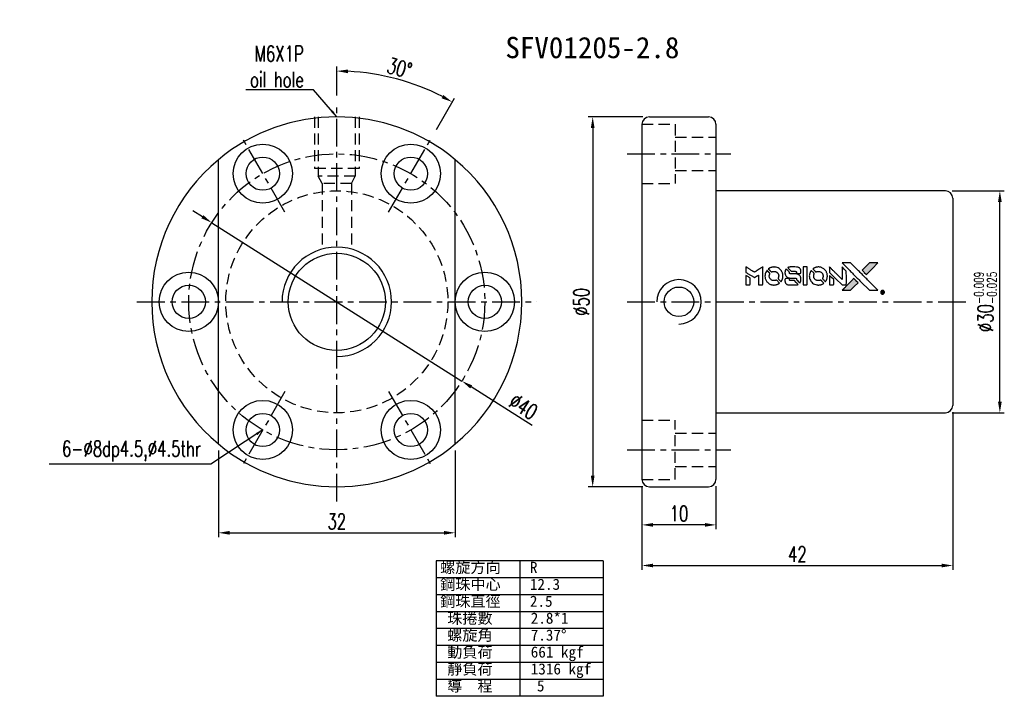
# Model space of a CAD drawing. Extents: x 21 to 312, y -170 to 105.
import ezdxf
from ezdxf.enums import TextEntityAlignment as Align

# ---------------------------------------------------------------- set-up
doc = ezdxf.new("R2010")
doc.units = 0
doc.header["$LTSCALE"] = 3
doc.header["$MEASUREMENT"] = 0
doc.header["$PDMODE"] = 1
doc.linetypes.add('CENTER', pattern=[2, 1.25, -0.25, 0.25, -0.25])
doc.linetypes.add('DASHED', pattern=[0.75, 0.5, -0.25])
doc.layers.get('0').update_dxf_attribs({"linetype": 'CONTINUOUS'})
doc.layers.get('DEFPOINTS').update_dxf_attribs({"linetype": 'CONTINUOUS'})
for name, color, linetype in [('CHA', 2, 'CONTINUOUS'), ('CL', 1, 'CENTER'), ('DIM', 4, 'CONTINUOUS'), ('HID', 2, 'DASHED'), ('OUT', 3, 'CONTINUOUS')]:
    doc.layers.add(name, color=color, linetype=linetype)
doc.styles.add('DIM-7', font='SIMPLEX.shx', dxfattribs={"width": 0.7, "bigfont": 'chineset.shx'})
doc.styles.add('T', font='kaiu.ttf')
doc.dimstyles.new('CNS', dxfattribs={"dimtxt": 3.5, "dimasz": 2.5, "dimexe": 1, "dimexo": 1.5, "dimgap": 0.09, "dimtad": 0, "dimdsep": 46, "dimtxsty": 'DIM-7', "dimcen": 0.09, "dimclrd": 1, "dimclre": 1, "dimclrt": 4, "dimadec": 0, "dimazin": 0, "dimtfac": 1, "dimtix": 1, "dimtmove": 2, "dimatfit": 3, "dimfxl": 1, "dimtvp": 0.971429, "dimtolj": 1, "dimarcsym": 0})

# ---------------------------------------------------------------- blocks, each defined once
blk = doc.blocks.new('*D5')
at = {"layer": 'DEFPOINTS', "color": 0, "transparency": 16777216}
for p in [(146.6, 53.23), (104.6, 43.23), (146.6, 31.6)]:
    blk.add_point(p, dxfattribs=at)
at = {"layer": 'DIM', "color": 0, "lineweight": -2, "transparency": 16777216}
for p, q in [((146.6, 52.33), (146.6, 31)), ((104.6, 42.33), (104.6, 31)), ((106.1, 31.6), (145.1, 31.6))]:
    blk.add_line(p, q, dxfattribs=at)
at = {"layer": 'DIM', "color": 0, "transparency": 16777216}
for points in [[(106.1, 31.85), (106.1, 31.35), (104.6, 31.6)], [(145.1, 31.85), (145.1, 31.35), (146.6, 31.6)]]:
    blk.add_solid(points, dxfattribs=at)
at = {"layer": 'DIM', "color": 0, "transparency": 16777216, "insert": (125.6, 33.13), "char_height": 2.1, "attachment_point": 5, "style": 'DIM-7'}
blk.add_mtext('\\A1;42', dxfattribs=at)
blk = doc.blocks.new('*D4')
at = {"layer": 'DEFPOINTS', "color": 0, "transparency": 16777216}
for p in [(104.6, 43.23), (114.6, 43.23), (104.6, 37.09)]:
    blk.add_point(p, dxfattribs=at)
at = {"layer": 'DIM', "color": 0, "lineweight": -2, "transparency": 16777216}
for p, q in [((104.6, 42.33), (104.6, 36.49)), ((114.6, 42.33), (114.6, 36.49)), ((113.1, 37.09), (106.1, 37.09))]:
    blk.add_line(p, q, dxfattribs=at)
at = {"layer": 'DIM', "color": 0, "transparency": 16777216}
for points in [[(106.1, 37.34), (106.1, 36.84), (104.6, 37.09)], [(113.1, 37.34), (113.1, 36.84), (114.6, 37.09)]]:
    blk.add_solid(points, dxfattribs=at)
at = {"layer": 'DIM', "color": 0, "transparency": 16777216, "insert": (109.6, 38.62), "char_height": 2.1, "attachment_point": 5, "style": 'DIM-7'}
blk.add_mtext('\\A1;10', dxfattribs=at)
blk = doc.blocks.new('*D3')
at = {"layer": 'DEFPOINTS', "color": 0, "transparency": 16777216}
for p in [(105.6, 92.23), (97.95, 42.23), (105.6, 42.23)]:
    blk.add_point(p, dxfattribs=at)
at = {"layer": 'DIM', "color": 0, "lineweight": -2, "transparency": 16777216}
for p, q in [((104.7, 92.23), (97.35, 92.23)), ((97.95, 90.73), (97.95, 43.73)), ((104.7, 42.23), (97.35, 42.23))]:
    blk.add_line(p, q, dxfattribs=at)
at = {"layer": 'DIM', "color": 0, "transparency": 16777216}
for points in [[(97.7, 90.73), (98.2, 90.73), (97.95, 92.23)], [(97.7, 43.73), (98.2, 43.73), (97.95, 42.23)]]:
    blk.add_solid(points, dxfattribs=at)
at = {"layer": 'DIM', "color": 0, "transparency": 16777216, "insert": (96.42, 67.23), "char_height": 2.1, "attachment_point": 5, "rotation": 90, "style": 'DIM-7'}
blk.add_mtext('\\A1;%%C50', dxfattribs=at)
blk = doc.blocks.new('*D2')
at = {"layer": 'DEFPOINTS', "color": 0, "transparency": 16777216}
for p in [(47.38, 48.02), (79.38, 48.02), (79.38, 36.02)]:
    blk.add_point(p, dxfattribs=at)
at = {"layer": 'DIM', "color": 0, "lineweight": -2, "transparency": 16777216}
for p, q in [((47.38, 47.12), (47.38, 35.42)), ((79.38, 47.12), (79.38, 35.42)), ((48.88, 36.02), (77.88, 36.02))]:
    blk.add_line(p, q, dxfattribs=at)
at = {"layer": 'DIM', "color": 0, "transparency": 16777216}
for points in [[(48.88, 36.27), (48.88, 35.77), (47.38, 36.02)], [(77.88, 36.27), (77.88, 35.77), (79.38, 36.02)]]:
    blk.add_solid(points, dxfattribs=at)
at = {"layer": 'DIM', "color": 0, "transparency": 16777216, "insert": (63.38, 37.55), "char_height": 2.1, "attachment_point": 5, "style": 'DIM-7'}
blk.add_mtext('\\A1;32', dxfattribs=at)
blk = doc.blocks.new('*D6')
at = {"layer": 'DEFPOINTS', "color": 0, "transparency": 16777216}
for p in [(74.04, 96.54), (63.38, 94.23), (76.38, 89.75), (70.38, 79.36), (63.38, 40.23)]:
    blk.add_point(p, dxfattribs=at)
at = {"layer": 'DIM', "color": 0, "lineweight": -2, "transparency": 16777216}
for p, q in [((63.38, 95.13), (63.38, 99.02)), ((76.83, 90.53), (79.27, 94.76))]:
    blk.add_line(p, q, dxfattribs=at)
blk.add_arc((63.38, 67.23), 31.19, 62.7561, 87.2439, dxfattribs=at)
at = {"layer": 'DIM', "color": 0, "transparency": 16777216}
for points in [[(64.87, 98.13), (64.88, 98.63), (63.38, 98.42)], [(77.77, 95.18), (77.53, 94.74), (78.97, 94.24)]]:
    blk.add_solid(points, dxfattribs=at)
at = {"layer": 'DIM', "color": 0, "transparency": 16777216, "insert": (71.84, 98.83), "char_height": 2.1, "attachment_point": 5, "rotation": 345, "style": 'DIM-7'}
blk.add_mtext('\\A1;30°', dxfattribs=at)
blk = doc.blocks.new('*D7')
at = {"layer": 'DEFPOINTS', "color": 0, "transparency": 16777216}
for p in [(46.48, 77.93), (80.27, 56.53)]:
    blk.add_point(p, dxfattribs=at)
at = {"layer": 'DIM', "color": 0, "lineweight": -2, "transparency": 16777216}
for p, q in [((45.21, 78.73), (43.94, 79.54)), ((46.48, 77.93), (80.27, 56.53)), ((89.75, 50.54), (81.54, 55.73))]:
    blk.add_line(p, q, dxfattribs=at)
at = {"layer": 'DIM', "color": 0, "transparency": 16777216}
for points in [[(45.34, 78.95), (45.08, 78.52), (46.48, 77.93)], [(81.67, 55.94), (81.41, 55.52), (80.27, 56.53)]]:
    blk.add_solid(points, dxfattribs=at)
at = {"layer": 'DIM', "color": 0, "transparency": 16777216, "insert": (88.59, 53.08), "char_height": 2.1, "attachment_point": 5, "rotation": 327.6601, "style": 'DIM-7'}
blk.add_mtext('\\A1;∅40', dxfattribs=at)
blk = doc.blocks.new('*D8')
at = {"layer": 'DEFPOINTS', "color": 0, "transparency": 16777216}
for p in [(145.6, 82.23), (152.96, 82.23), (145.6, 52.23)]:
    blk.add_point(p, dxfattribs=at)
at = {"layer": 'DIM', "color": 0, "lineweight": -2, "transparency": 16777216}
for p, q in [((146.5, 82.23), (153.56, 82.23)), ((152.96, 53.73), (152.96, 80.73)), ((146.5, 52.23), (153.56, 52.23))]:
    blk.add_line(p, q, dxfattribs=at)
at = {"layer": 'DIM', "color": 0, "transparency": 16777216}
for points in [[(152.71, 80.73), (153.21, 80.73), (152.96, 82.23)], [(152.71, 53.73), (153.21, 53.73), (152.96, 52.23)]]:
    blk.add_solid(points, dxfattribs=at)
at = {"layer": 'DIM', "color": 0, "transparency": 16777216, "insert": (151.01, 67.23), "char_height": 2.1, "attachment_point": 5, "rotation": 90, "style": 'DIM-7'}
blk.add_mtext('\\A1;%%c30{\\H1.26;\\S-0.009^ -0.025;}', dxfattribs=at)

msp = doc.modelspace()

# ---------------------------------------------------------------- hatches: boundary and pattern name
at = {"linetype": 'Continuous'}
h = msp.add_hatch(color=0, dxfattribs=at)
h.dxf.hatch_style = 1
h.paths.add_polyline_path([(136.493, 72.504), (135.916, 72.504), (135.34, 72.504), (134.843, 72.003, 0.000288), (134.653, 71.811, 0.000479), (134.492, 71.649, 0.000013), (134.347, 71.502, 0.197177), (134.346, 71.5, 0.1112764), (134.347, 71.499, 0.0015954), (134.522, 71.321, 0.0005055), (134.632, 71.211), (134.918, 70.926), (135.705, 71.715)])
h.paths.add_polyline_path([(133.289, 69.3), (133.793, 69.804), (133.507, 70.091, 0.000476), (133.397, 70.201, 0.0015067), (133.219, 70.377, 0.2256647), (133.217, 70.377, 0.0011115), (132.976, 70.137, 0.0003511), (132.826, 69.987, 0.000108), (132.195, 69.353, 0.0006916), (131.876, 69.032, 0.0000771), (131.656, 68.81, 0.1975269), (131.653, 68.802, 0.2961744), (131.655, 68.798, 0.0041949), (131.937, 68.795, 0.0005293), (132.219, 68.795), (132.784, 68.795)])

# ---------------------------------------------------------------- linework, layer by layer
at = {"color": 0}
for points in [[(118.65, 71.58), (118.65, 71.213), (118.75, 71.151, -0.000297), (118.812, 71.114, -0.000037), (118.946, 71.031, -0.000043), (119.106, 70.933, -0.000036), (119.276, 70.829, 0.000044), (119.443, 70.727, 0.000063), (119.591, 70.636, 0.000035), (119.716, 70.559, 0.0009), (119.75, 70.538), (119.799, 70.509), (119.864, 70.548, 0.001175), (119.901, 70.571, 0.000208), (119.97, 70.615, 0.000225), (120.052, 70.665, 0.000203), (120.136, 70.718, -0.000711), (120.216, 70.768, -0.001119), (120.286, 70.811, -0.000263), (120.346, 70.848, -0.04589), (120.353, 70.851, -0.519312), (120.359, 70.847, -0.001914), (120.361, 70.749, -0.003124), (120.362, 70.586, -0.000285), (120.362, 70.182), (120.362, 69.509), (120.597, 69.509, 0.001727), (120.765, 69.51, 0.025279), (120.824, 69.513, 0.073886), (120.859, 69.522, 0.07426), (120.889, 69.541, 0.03264), (120.897, 69.549, 0.01784), (120.905, 69.559, 0.017712), (120.913, 69.57, 0.026854), (120.92, 69.58), (120.932, 69.603), (120.934, 70.776), (120.935, 71.949), (120.922, 71.941, -0.004595), (120.913, 71.935, -0.00016), (120.877, 71.913, -0.000298), (120.835, 71.887, -0.000208), (120.787, 71.857, 0.000986), (120.648, 71.77, 0.00025), (120.421, 71.629, 0.000268), (120.18, 71.477, 0.000436), (119.975, 71.348, -0.002932), (119.907, 71.306, -0.004718), (119.849, 71.271, -0.001113), (119.798, 71.242, -0.227179), (119.792, 71.241, -0.045982), (119.787, 71.244, -0.000145), (119.718, 71.286, -0.000825), (119.641, 71.334, -0.000517), (119.55, 71.39, 0.000056), (119.24, 71.582, 0.000289), (119.069, 71.689, 0.000481), (118.941, 71.768, 0.000418), (118.807, 71.85), (118.65, 71.947)], [(122.31, 71.936, 0.024131), (122.206, 71.92, 0.022344), (122.101, 71.894, 0.021883), (121.997, 71.857, 0.020884), (121.894, 71.812, 0.010669), (121.836, 71.781, 0.010389), (121.778, 71.748, 0.010913), (121.727, 71.715, 0.022227), (121.689, 71.687), (121.675, 71.676), (121.859, 71.494, 0.002452), (121.931, 71.424, 0.003628), (121.995, 71.364, 0.001662), (122.05, 71.312, 0.070159), (122.063, 71.303, 0.047671), (122.074, 71.299, 0.018624), (122.089, 71.296, 0.017921), (122.106, 71.293, 0.018804), (122.123, 71.291, 0.018255), (122.146, 71.291, 0.041312), (122.163, 71.293, 0.037164), (122.181, 71.297, 0.012342), (122.207, 71.307, -0.015101), (122.268, 71.33, -0.035998), (122.316, 71.342, -0.033244), (122.366, 71.347, -0.011249), (122.44, 71.349, -0.004059), (122.501, 71.349, -0.019693), (122.535, 71.347, -0.027943), (122.563, 71.342, -0.014411), (122.598, 71.334, -0.033089), (122.68, 71.306, -0.033887), (122.758, 71.267, -0.034021), (122.829, 71.218, -0.033942), (122.893, 71.161, -0.02816), (122.95, 71.094, -0.035032), (122.994, 71.027, -0.035269), (123.029, 70.954, -0.029196), (123.056, 70.872, -0.037862), (123.073, 70.778, -0.043657), (123.075, 70.686, -0.043064), (123.06, 70.595, -0.035184), (123.03, 70.501, 0.033699), (123.016, 70.456, 0.052815), (123.01, 70.416, 0.059167), (123.013, 70.38, 0.058972), (123.024, 70.344, 0.059208), (123.041, 70.317, 0.021125), (123.071, 70.283, 0.008691), (123.127, 70.226, 0.000851), (123.264, 70.091, 0.001873), (123.334, 70.022, 0.013884), (123.369, 69.991, 0.022355), (123.39, 69.974, 0.341453), (123.399, 69.974, 0.073011), (123.416, 69.994, 0.004587), (123.458, 70.058, 0.00748), (123.499, 70.125, 0.016837), (123.528, 70.177, 0.028606), (123.584, 70.304, 0.031352), (123.623, 70.433, 0.031004), (123.646, 70.566, 0.0268), (123.653, 70.709, 0.026698), (123.645, 70.86, 0.03002), (123.621, 71.003, 0.030357), (123.58, 71.141, 0.028554), (123.522, 71.276, 0.062944), (123.355, 71.526, 0.062206), (123.131, 71.728, 0.062448), (122.865, 71.868, 0.064355), (122.575, 71.936, 0.017377), (122.517, 71.94, 0.008369), (122.442, 71.941, 0.008367), (122.368, 71.94, 0.01757)], [(124.584, 71.938, 0.018538), (124.547, 71.934, 0.010695), (124.504, 71.925, 0.01068), (124.46, 71.915, 0.017678), (124.424, 71.905, 0.013849), (124.383, 71.89, 0.011814), (124.341, 71.872, 0.004513), (124.301, 71.854, 0.290035), (124.298, 71.848, 0.196418), (124.299, 71.844, 0.000124), (124.369, 71.773, 0.001477), (124.447, 71.694, 0.000898), (124.54, 71.601), (124.782, 71.358), (125.086, 71.357, -0.001471), (125.315, 71.355, -0.028714), (125.386, 71.35, -0.097073), (125.425, 71.337, -0.084199), (125.459, 71.31, -0.042698), (125.475, 71.288, -0.053912), (125.486, 71.265, -0.051004), (125.492, 71.24, -0.032967), (125.494, 71.209, 0.00807), (125.494, 71.194, 0.003023), (125.495, 71.172, 0.002994), (125.496, 71.149, 0.003629), (125.498, 71.126), (125.502, 71.075), (125.734, 71.075, 0.001618), (125.845, 71.075, 0.005206), (125.918, 71.076, 0.00535), (125.97, 71.078, 0.060675), (125.99, 71.082, 0.048484), (126.001, 71.086, 0.02389), (126.014, 71.094, 0.022812), (126.027, 71.104, 0.02462), (126.039, 71.114, 0.061781), (126.063, 71.143, 0.080179), (126.076, 71.175, 0.048561), (126.082, 71.22, 0.010021), (126.084, 71.301, 0.016602), (126.08, 71.409, 0.031409), (126.069, 71.496, 0.036474), (126.049, 71.571, 0.03439), (126.017, 71.644, 0.065928), (125.937, 71.759, 0.069066), (125.831, 71.847, 0.065697), (125.7, 71.907, 0.051559), (125.547, 71.936, 0.020904), (125.465, 71.94, 0.000451), (125.064, 71.941, 0.000419), (124.66, 71.942, 0.022759)], [(126.363, 70.727), (126.365, 69.512), (126.603, 69.512), (126.841, 69.512), (126.87, 69.527, 0.071429), (126.893, 69.543, 0.054799), (126.914, 69.568, 0.053585), (126.929, 69.596, 0.060698), (126.937, 69.626, 0.033975), (126.94, 69.676, 0.000112), (126.94, 70.294, 0.000726), (126.939, 70.899, 0.001084), (126.936, 71.428), (126.933, 71.942), (126.647, 71.942), (126.362, 71.942)], [(128.302, 71.936, 0.023681), (128.201, 71.92, 0.022402), (128.1, 71.895, 0.021929), (127.999, 71.861, 0.020503), (127.9, 71.817, 0.013745), (127.844, 71.787, 0.009767), (127.782, 71.751, 0.009658), (127.726, 71.715, 0.027804), (127.689, 71.687), (127.675, 71.675), (127.854, 71.497, 0.002053), (127.94, 71.411, 0.006738), (127.998, 71.355, 0.007826), (128.039, 71.318, 0.063909), (128.06, 71.304, 0.061532), (128.092, 71.293, 0.068674), (128.124, 71.29, 0.052072), (128.163, 71.296, 0.019648), (128.216, 71.313, -0.018366), (128.28, 71.333, -0.0288), (128.337, 71.345, -0.029061), (128.394, 71.351, -0.019155), (128.46, 71.351, -0.053809), (128.603, 71.33, -0.058833), (128.733, 71.279, -0.058566), (128.849, 71.199, -0.052525), (128.947, 71.091, -0.044733), (129.003, 71, -0.040573), (129.044, 70.898, -0.041123), (129.067, 70.792, -0.04951), (129.07, 70.689, -0.017369), (129.066, 70.642, -0.024255), (129.058, 70.599, -0.023787), (129.046, 70.557, -0.015798), (129.028, 70.51, 0.010631), (129.017, 70.481, 0.033653), (129.011, 70.46, 0.037806), (129.008, 70.441, 0.016307), (129.007, 70.414, 0.068179), (129.015, 70.362, 0.095747), (129.035, 70.321, 0.033418), (129.084, 70.266, 0.002133), (129.238, 70.115, 0.001452), (129.326, 70.031, 0.012393), (129.366, 69.994, 0.020479), (129.39, 69.975, 0.344362), (129.399, 69.975, 0.074287), (129.418, 69.996, 0.005454), (129.46, 70.062, 0.008391), (129.502, 70.131, 0.017097), (129.532, 70.187, 0.027375), (129.581, 70.302, 0.02835), (129.617, 70.421, 0.027723), (129.639, 70.545, 0.023913), (129.649, 70.678, 0.027047), (129.645, 70.837, 0.031685), (129.624, 70.986, 0.032425), (129.584, 71.128, 0.031013), (129.526, 71.266, 0.037914), (129.429, 71.43, 0.040153), (129.31, 71.574, 0.039834), (129.168, 71.698, 0.036173), (129.004, 71.802, 0.040752), (128.844, 71.872, 0.035885), (128.667, 71.919, 0.035491), (128.483, 71.941, 0.037615)], [(129.934, 71.585), (129.934, 71.216), (130.789, 70.363), (131.644, 69.51), (131.882, 69.511, 0.0008), (132.035, 69.512, 0.010795), (132.091, 69.514, 0.030495), (132.122, 69.517, 0.080372), (132.143, 69.525, 0.03816), (132.164, 69.538, 0.041799), (132.181, 69.553, 0.042486), (132.195, 69.571, 0.042078), (132.207, 69.592, 0.099276), (132.213, 69.621, 0.003302), (132.215, 69.739, 0.002586), (132.216, 69.947, 0.000204), (132.215, 70.499), (132.213, 71.384), (131.929, 71.667), (131.644, 71.951), (131.641, 71.101), (131.638, 70.251), (130.802, 71.091, 0.000253), (130.48, 71.414, 0.000412), (130.207, 71.688, 0.000041), (129.962, 71.933, 0.041338), (129.95, 71.943), (129.934, 71.954)], [(132.331, 71.81, -0.000056), (132.676, 71.465, -0.000021), (133.16, 70.98, -0.000021), (133.687, 70.451, -0.000025), (134.181, 69.956), (135.339, 68.795), (135.913, 68.796), (136.487, 68.798), (135.713, 69.577, 0.000274), (135.341, 69.951, 0.000123), (134.851, 70.443, 0.000121), (134.334, 70.962, 0.000165), (133.866, 71.43), (132.794, 72.504), (132.216, 72.504), (131.639, 72.504)], [(134.843, 72.003, 0.000288), (134.653, 71.811, 0.000479), (134.492, 71.649, 0.000013), (134.347, 71.502, 0.197177), (134.346, 71.5, 0.197497), (134.347, 71.498, 0.00004), (134.43, 71.414, 0.000836), (134.522, 71.321, 0.000505), (134.632, 71.211), (134.918, 70.926), (135.705, 71.715), (136.493, 72.504), (135.916, 72.504), (135.34, 72.504)], [(118.65, 70.156), (118.65, 69.509), (118.885, 69.509, 0.000842), (119.035, 69.51, 0.010591), (119.091, 69.511, 0.028995), (119.123, 69.514, 0.069543), (119.146, 69.521, 0.051063), (119.167, 69.534, 0.039932), (119.186, 69.551, 0.039414), (119.203, 69.572, 0.045845), (119.216, 69.594, 0.094811), (119.221, 69.617, 0.007124), (119.224, 69.68, 0.004713), (119.225, 69.788, 0.000534), (119.225, 70.034), (119.225, 70.453), (119.165, 70.49, 0.000828), (118.993, 70.596, 0.000879), (118.823, 70.7, 0.000048), (118.657, 70.801, 0.137596), (118.652, 70.802, 0.413028), (118.651, 70.801, 0.000016), (118.65, 70.612, 0.000623), (118.65, 70.404, 0.000374)], [(121.453, 71.442, 0.064158), (121.303, 71.16, 0.06356), (121.228, 70.848, 0.064004), (121.234, 70.53, 0.066747), (121.321, 70.228, 0.04321), (121.424, 70.04, 0.044737), (121.557, 69.874, 0.044901), (121.717, 69.735, 0.044184), (121.9, 69.626, 0.026293), (122.039, 69.568, 0.033344), (122.173, 69.53, 0.033227), (122.311, 69.509, 0.025815), (122.463, 69.505, 0.023119), (122.608, 69.516, 0.031044), (122.738, 69.54, 0.031337), (122.863, 69.579, 0.024258), (122.994, 69.636, 0.015622), (123.04, 69.661, 0.008495), (123.094, 69.694, 0.008415), (123.146, 69.728, 0.020814), (123.183, 69.755), (123.2, 69.769), (123.025, 69.945, 0.002843), (122.894, 70.076, 0.033917), (122.84, 70.123, 0.087906), (122.799, 70.143, 0.073302), (122.751, 70.15, 0.022047), (122.728, 70.149, 0.026465), (122.706, 70.146, 0.022233), (122.682, 70.14, 0.009985), (122.651, 70.131, -0.039011), (122.539, 70.102, -0.044398), (122.428, 70.094, -0.045096), (122.318, 70.105, -0.04265), (122.211, 70.135, -0.071154), (122.059, 70.219, -0.068827), (121.935, 70.342, -0.068713), (121.849, 70.495, -0.070507), (121.808, 70.664, -0.028605), (121.806, 70.737, -0.031418), (121.811, 70.807, -0.031044), (121.826, 70.876, -0.02668), (121.85, 70.947, 0.038913), (121.863, 70.989, 0.043732), (121.868, 71.031, 0.047754), (121.866, 71.069, 0.075756), (121.857, 71.1, 0.07294), (121.846, 71.116, 0.003456), (121.801, 71.165, 0.005023), (121.743, 71.226, 0.002422), (121.667, 71.303, 0.000819), (121.598, 71.372, 0.001349), (121.54, 71.43, 0.0001), (121.487, 71.482, 0.205335), (121.485, 71.483, 0.219821), (121.483, 71.482, 0.002494), (121.474, 71.471, 0.007089), (121.464, 71.457, 0.004494)], [(124.052, 71.624, 0.023289), (124.015, 71.566, 0.026845), (123.985, 71.507, 0.026047), (123.961, 71.444, 0.019751), (123.942, 71.373, 0.013249), (123.933, 71.333, 0.025169), (123.929, 71.3, 0.016532), (123.927, 71.259, 0.002937), (123.926, 71.182, 0.003317), (123.927, 71.114, 0.011808), (123.928, 71.07, 0.01777), (123.931, 71.037, 0.021476), (123.937, 71.007, 0.04325), (123.977, 70.878, 0.045753), (124.038, 70.76, 0.04649), (124.119, 70.657, 0.047672), (124.217, 70.572, 0.025315), (124.259, 70.545, 0.015208), (124.311, 70.517, 0.01512), (124.366, 70.492, 0.022488), (124.415, 70.473, 0.027857), (124.492, 70.454, 0.034138), (124.565, 70.444, 0.014286), (124.677, 70.44, 0.00124), (124.962, 70.439, -0.00103), (125.136, 70.439, -0.002552), (125.264, 70.438, -0.001594), (125.362, 70.436, -0.047676), (125.386, 70.433, -0.085307), (125.428, 70.416, -0.097789), (125.46, 70.387, -0.085947), (125.482, 70.344, -0.051339), (125.492, 70.288, 0.014634), (125.494, 70.268, 0.015028), (125.497, 70.249, 0.014927), (125.501, 70.233, 0.059415), (125.505, 70.224, 0.070595), (125.52, 70.203, 0.00028), (125.721, 70, 0.000111), (125.928, 69.791, 0.200239), (125.937, 69.787, 0.268906), (125.942, 69.791, 0.001866), (125.971, 69.841, 0.007532), (125.997, 69.889, 0.017818), (126.015, 69.926, 0.013256), (126.031, 69.967, 0.011636), (126.046, 70.011, 0.011528), (126.06, 70.055, 0.012303), (126.071, 70.1, 0.0423), (126.08, 70.169, 0.013657), (126.082, 70.272, 0.013857), (126.078, 70.376, 0.037428), (126.068, 70.449, 0.014927), (126.056, 70.498, 0.0122), (126.04, 70.549, 0.012518), (126.023, 70.597, 0.023062), (126.006, 70.635, 0.065961), (125.913, 70.772, 0.06055), (125.786, 70.885, 0.059676), (125.633, 70.965, 0.060497), (125.466, 71.006, 0.025683), (125.43, 71.009, 0.001528), (125.322, 71.011, 0.002124), (125.186, 71.012, 0.001173), (125.019, 71.012, -0.000809), (124.727, 71.013, -0.017164), (124.641, 71.016, -0.063931), (124.595, 71.025, -0.108429), (124.562, 71.045, -0.052941), (124.543, 71.067, -0.063675), (124.531, 71.091, -0.050562), (124.523, 71.122, -0.020337), (124.519, 71.165, 0.009897), (124.517, 71.192, 0.016482), (124.514, 71.214, 0.019019), (124.51, 71.232, 0.06043), (124.506, 71.243, 0.076267), (124.487, 71.268, 0.00054), (124.296, 71.457, 0.000307), (124.101, 71.649, 0.142594), (124.086, 71.658, 0.232419), (124.081, 71.656, 0.022995), (124.073, 71.649, 0.024627), (124.063, 71.637, 0.015407)], [(127.449, 71.44, 0.018008), (127.414, 71.387, 0.009842), (127.376, 71.321, 0.009807), (127.34, 71.251, 0.015716), (127.312, 71.191, 0.048467), (127.243, 70.973, 0.045841), (127.216, 70.743, 0.046006), (127.232, 70.512, 0.049638), (127.289, 70.294, 0.064819), (127.44, 70.01, 0.06695), (127.656, 69.778, 0.066691), (127.927, 69.611, 0.063505), (128.237, 69.517, 0.03135), (128.316, 69.509, 0.010439), (128.433, 69.506, 0.010391), (128.549, 69.509, 0.032408), (128.627, 69.517, 0.015696), (128.719, 69.536, 0.018095), (128.805, 69.56, 0.018551), (128.887, 69.589, 0.018352), (128.968, 69.625, 0.015568), (129.02, 69.653, 0.009832), (129.08, 69.688, 0.009795), (129.137, 69.725, 0.023727), (129.176, 69.754), (129.192, 69.767), (129.017, 69.945, 0.001528), (128.918, 70.045, 0.010022), (128.868, 70.094, 0.019586), (128.835, 70.122, 0.061865), (128.81, 70.137, 0.055054), (128.773, 70.149, 0.061607), (128.735, 70.152, 0.048725), (128.691, 70.145, 0.020221), (128.633, 70.129, -0.017722), (128.571, 70.11, -0.02685), (128.516, 70.099, -0.02759), (128.461, 70.095, -0.020233), (128.399, 70.095, -0.04793), (128.283, 70.112, -0.048386), (128.171, 70.151, -0.047866), (128.069, 70.211, -0.044964), (127.977, 70.291, -0.04333), (127.9, 70.386, -0.050921), (127.846, 70.488, -0.051473), (127.813, 70.598, -0.0459), (127.802, 70.717, -0.019014), (127.804, 70.775, -0.024114), (127.811, 70.828, -0.025081), (127.822, 70.878, -0.023892), (127.839, 70.927, 0.008624), (127.853, 70.966, 0.026486), (127.861, 70.993, 0.035074), (127.865, 71.016, 0.02756), (127.865, 71.042, 0.087163), (127.857, 71.083, 0.073291), (127.835, 71.121, 0.028074), (127.788, 71.176, 0.002594), (127.661, 71.304), (127.48, 71.484)], [(129.934, 70.153), (129.934, 69.509), (130.174, 69.511), (130.414, 69.512), (130.442, 69.529, 0.03146), (130.455, 69.538, 0.026444), (130.467, 69.549, 0.026444), (130.478, 69.562, 0.031457), (130.487, 69.574), (130.504, 69.602), (130.506, 69.921), (130.508, 70.24), (130.225, 70.518, 0.000745), (130.117, 70.625, 0.001228), (130.025, 70.715, 0.000087), (129.942, 70.795, 0.195134), (129.939, 70.797, 0.412117), (129.937, 70.795, 0.000048), (129.936, 70.608, 0.00109), (129.935, 70.4, 0.000653)], [(124.02, 70.366, 0.065483), (123.992, 70.352, 0.053271), (123.966, 70.331, 0.052018), (123.945, 70.304, 0.0556), (123.931, 70.274, 0.036839), (123.926, 70.254, 0.026922), (123.923, 70.232, 0.016905), (123.921, 70.201, 0.004317), (123.921, 70.15, 0.016369), (123.925, 70.045, 0.029936), (123.936, 69.961, 0.03418), (123.956, 69.886, 0.031327), (123.986, 69.812, 0.046935), (124.041, 69.722, 0.054053), (124.109, 69.648, 0.053701), (124.192, 69.59, 0.045364), (124.29, 69.548, 0.032479), (124.377, 69.525, 0.03386), (124.465, 69.514, 0.013578), (124.603, 69.51, 0.001155), (124.959, 69.511, 0.000413), (125.264, 69.513, 0.005008), (125.381, 69.514, 0.013199), (125.447, 69.518, 0.033956), (125.495, 69.525, 0.013909), (125.544, 69.537, 0.010864), (125.597, 69.553, 0.010938), (125.645, 69.57, 0.028702), (125.678, 69.584), (125.703, 69.597), (125.458, 69.846), (125.213, 70.094), (124.927, 70.094, -0.001504), (124.805, 70.094, -0.00328), (124.711, 70.095, -0.001901), (124.637, 70.097, -0.061333), (124.62, 70.099, -0.063621), (124.595, 70.11, -0.048633), (124.571, 70.127, -0.046769), (124.55, 70.149, -0.047961), (124.533, 70.175, -0.02678), (124.524, 70.197, -0.050957), (124.519, 70.215, -0.029398), (124.516, 70.24, -0.00401), (124.514, 70.292), (124.512, 70.377), (124.281, 70.377, 0.001061), (124.144, 70.376, 0.009147), (124.082, 70.375, 0.020721), (124.046, 70.372, 0.051619)], [(132.826, 69.987, 0.000108), (132.195, 69.353, 0.000692), (131.876, 69.032, 0.000077), (131.656, 68.81, 0.197527), (131.653, 68.802, 0.410182), (131.656, 68.798, 0.000493), (131.774, 68.796, 0.002424), (131.937, 68.795, 0.000529), (132.218, 68.795), (132.784, 68.795), (133.289, 69.3), (133.793, 69.804), (133.507, 70.091, 0.000476), (133.397, 70.201, 0.000789), (133.304, 70.293, 0.000035), (133.22, 70.376, 0.19758), (133.218, 70.377, 0.198396), (133.216, 70.376, 0.000019), (133.102, 70.263, 0.000582), (132.976, 70.137, 0.000351)], [(137.041, 68.775, 0.082374), (136.967, 68.741, 0.083404), (136.908, 68.685, 0.082663), (136.871, 68.613, 0.07897), (136.858, 68.531, 0.084941), (136.873, 68.44, 0.08953), (136.918, 68.36, 0.090743), (136.988, 68.303, 0.090193), (137.073, 68.273, 0.10067), (137.17, 68.278, 0.099454), (137.258, 68.319, 0.097736), (137.324, 68.393, 0.09365), (137.358, 68.487, 0.07584), (137.359, 68.559, 0.068415), (137.338, 68.631, 0.068328), (137.299, 68.695, 0.075277), (137.246, 68.744, 0.059367), (137.2, 68.766, 0.048986), (137.148, 68.78, 0.048519), (137.093, 68.783, 0.055347)], [(137.006, 68.526), (137.006, 68.381), (137.023, 68.381), (137.04, 68.381), (137.041, 68.442), (137.043, 68.503), (137.078, 68.505), (137.113, 68.506), (137.138, 68.468, -0.003356), (137.149, 68.451, -0.002757), (137.159, 68.433, -0.002784), (137.169, 68.417, -0.007382), (137.176, 68.405, 0.019487), (137.185, 68.391, 0.098302), (137.191, 68.385, 0.116932), (137.199, 68.382, 0.032798), (137.212, 68.381), (137.234, 68.381), (137.218, 68.408, 0.005748), (137.21, 68.421, 0.002522), (137.2, 68.438, 0.002495), (137.189, 68.456, 0.00334), (137.178, 68.472), (137.154, 68.509), (137.174, 68.519, 0.066516), (137.193, 68.532, 0.085926), (137.206, 68.549, 0.082934), (137.213, 68.57, 0.05747), (137.214, 68.595, 0.023576), (137.212, 68.61, 0.043538), (137.209, 68.621, 0.050891), (137.205, 68.631, 0.049897), (137.198, 68.64, 0.067884), (137.179, 68.655, 0.077412), (137.158, 68.664, 0.049266), (137.127, 68.669, 0.012208), (137.077, 68.67), (137.006, 68.67)], [(137.161, 68.624, -0.120545), (137.172, 68.611, -0.09136), (137.176, 68.592, -0.087576), (137.174, 68.573, -0.098026), (137.165, 68.556, -0.079907), (137.157, 68.549, -0.087697), (137.147, 68.544, -0.041371), (137.131, 68.542, -0.005557), (137.097, 68.541), (137.04, 68.539), (137.04, 68.587), (137.04, 68.636), (137.093, 68.636, -0.007471), (137.122, 68.636, -0.035301), (137.139, 68.634, -0.060486), (137.151, 68.631, -0.063546)]]:
    msp.add_lwpolyline(points, format="xyb", close=True, dxfattribs=at)
at = {"layer": 'CL', "color": 0}
for p, q in [((63.376, 40.234), (63.376, 94.234)), ((56.376, 79.358), (50.376, 89.75)), ((70.376, 79.358), (76.376, 89.75)), ((102.603, 87.234), (116.603, 87.234)), ((36.376, 67.234), (90.376, 67.234)), ((102.603, 67.234), (148.603, 67.234)), ((56.376, 55.109), (50.376, 44.717)), ((70.376, 55.109), (76.376, 44.717)), ((102.603, 47.234), (116.603, 47.234))]:
    msp.add_line(p, q, dxfattribs=at)
msp.add_circle((63.376, 67.234), 20, dxfattribs=at)
at = {"layer": 'DIM', "color": 0}
for p, q in [((99.383, 32.223), (76.809, 32.223)), ((76.809, 32.223), (76.809, 13.922)), ((88.096, 32.223), (88.096, 13.922)), ((99.383, 32.223), (99.383, 13.922)), ((99.383, 29.935), (76.809, 29.935)), ((99.383, 27.648), (76.809, 27.648)), ((99.383, 25.36), (76.809, 25.36)), ((99.383, 23.073), (76.809, 23.073)), ((99.383, 20.785), (76.809, 20.785)), ((99.383, 18.498), (76.809, 18.498)), ((99.383, 16.21), (76.809, 16.21)), ((99.383, 13.922), (76.809, 13.922))]:
    msp.add_line(p, q, dxfattribs=at)
for centre, radius in [((43.376, 67.234), 4), ((83.376, 67.234), 4), ((43.376, 67.234), 2.25), ((83.376, 67.234), 2.25)]:
    msp.add_circle(centre, radius, dxfattribs=at)
for centre, radius, start, end in [((63.376, 67.234), 25, 129.79182, 230.20818), ((63.376, 67.234), 25, 309.79182, 50.20818), ((63.376, 67.234), 7.4, 270, 180), ((109.603, 67.234), 3, 270, 180)]:
    msp.add_arc(centre, radius, start, end, dxfattribs=at)
at = {"layer": 'HID', "color": 0}
for p, q in [((60.376, 92.234), (60.376, 85.234)), ((60.876, 92.234), (60.876, 84.234)), ((65.876, 92.234), (65.876, 84.234)), ((66.376, 92.234), (66.376, 85.234)), ((104.603, 91.234), (109.103, 91.234)), ((109.103, 91.234), (109.103, 83.234)), ((109.103, 89.484), (114.603, 89.484)), ((66.376, 85.234), (60.376, 85.234)), ((61.376, 83.234), (60.876, 84.234)), ((65.876, 84.234), (60.876, 84.234)), ((65.376, 83.234), (65.876, 84.234)), ((109.103, 84.984), (114.603, 84.984)), ((61.376, 83.234), (61.376, 74.358)), ((65.376, 83.234), (61.376, 83.234)), ((65.376, 83.234), (65.376, 74.358)), ((104.603, 83.234), (109.103, 83.234)), ((104.603, 51.234), (109.103, 51.234)), ((109.103, 43.234), (109.103, 51.234)), ((109.103, 49.484), (114.603, 49.484)), ((109.103, 44.984), (114.603, 44.984)), ((104.603, 43.234), (109.103, 43.234))]:
    msp.add_line(p, q, dxfattribs=at)
msp.add_circle((63.376, 67.234), 15, dxfattribs=at)
at = {"layer": 'OUT', "color": 0}
for p, q in [((105.603, 92.234), (113.603, 92.234)), ((104.603, 91.234), (104.603, 43.234)), ((114.603, 91.234), (114.603, 43.234)), ((47.376, 48.024), (47.376, 86.443)), ((79.376, 48.024), (79.376, 86.443)), ((145.603, 82.234), (114.603, 82.234)), ((146.603, 81.234), (146.603, 53.234)), ((114.603, 52.234), (145.603, 52.234)), ((105.603, 42.234), (113.603, 42.234))]:
    msp.add_line(p, q, dxfattribs=at)
for centre, radius in [((53.376, 84.554), 4), ((73.376, 84.554), 4), ((53.376, 84.554), 2.25), ((73.376, 84.554), 2.25), ((63.376, 67.234), 6.568), ((109.603, 67.234), 2), ((53.376, 49.913), 4), ((73.376, 49.913), 4), ((53.376, 49.913), 2.25), ((73.376, 49.913), 2.25)]:
    msp.add_circle(centre, radius, dxfattribs=at)
for centre, radius, start, end in [((63.376, 67.234), 25, 50.20818, 129.79182), ((105.603, 91.234), 1, 90, 180), ((113.603, 91.234), 1, 0, 90), ((145.603, 81.234), 1, 0, 90), ((145.603, 53.234), 1, 270, 0), ((63.376, 67.234), 25, 230.20818, 309.79182), ((105.603, 43.234), 1, 180, 270), ((113.603, 43.234), 1, 270, 0)]:
    msp.add_arc(centre, radius, start, end, dxfattribs=at)

# ---------------------------------------------------------------- texts
at = {"layer": 'CHA', "color": 0, "style": 'T'}
msp.add_text('SFV01205-2.8', height=2.88, dxfattribs=at).set_placement((97.905, 101.599), align=Align.MIDDLE)
at = {"layer": 'DIM', "color": 0, "style": 'T'}
for s, p in [('螺旋方向', (77.339, 30.599)), ('R', (89.463, 30.599)), ('鋼珠中心', (77.339, 28.311)), ('12.3', (89.463, 28.311)), ('鋼珠直徑', (77.339, 26.024)), ('2.5', (89.463, 26.024)), ('珠捲數', (78.292, 23.736)), ('2.8*1', (89.578, 23.736)), ('螺旋角', (78.292, 21.449)), ('7.37%%d', (89.578, 21.449)), ('動負荷', (78.292, 19.161)), ('661 kgf', (89.578, 19.161)), ('靜負荷', (78.292, 16.874)), ('1316 kgf', (89.578, 16.874)), ('導  程', (78.292, 14.586)), ('5', (90.415, 14.586))]:
    msp.add_text(s, height=1.5, dxfattribs=at).set_placement(p)
at = {"layer": 'DIM', "color": 0, "char_height": 2.1, "attachment_point": 9, "style": 'DIM-7'}
for s, insert in [('\\A1;M6X1P\\Poil hole', (58.909, 96.224)), ('6-%%C8dp4.5,%%C4.5thr', (45.031, 45.636))]:
    msp.add_mtext(s, dxfattribs=dict(at, insert=insert))

# ---------------------------------------------------------------- dimensions: what is measured, and where the dimension line sits
at = {"layer": 'DIM', "color": 0}
dim = msp.add_angular_dim_2l(base=(74.042, 96.539), line1=((63.376, 40.234), (63.376, 94.234)), line2=((70.376, 79.358), (76.376, 89.75)), dimstyle='CNS', override={"dimscale": 0.6, "dimgap": 0.8, "dimtad": 1, "dimclrd": 0, "dimclre": 0, "dimclrt": 0, "dimtmove": 1}, dxfattribs=at)
dim.commit()
dim.dimension.update_dxf_attribs({"geometry": '*D6', "text_midpoint": (71.843, 98.834)})
for base, p1, p2, text, override, picture, middle in [((97.951, 42.234), (105.603, 92.234), (105.603, 42.234), '%%C<>', {"dimscale": 0.6, "dimgap": 0.8, "dimtad": 1, "dimclrd": 0, "dimclre": 0, "dimclrt": 0, "dimtmove": 1}, '*D3', (96.421, 67.234)), ((152.958, 82.234), (145.603, 52.234), (145.603, 82.234), '%%c<>', {"dimscale": 0.6, "dimgap": 0.8, "dimtad": 1, "dimclrd": 0, "dimclre": 0, "dimclrt": 0, "dimtol": 1, "dimtp": -0.009, "dimtm": 0.025, "dimtfac": 0.6, "dimtdec": 3, "dimtmove": 1}, '*D8', (151.008, 67.234))]:
    dim = msp.add_linear_dim(base=base, p1=p1, p2=p2, angle=90, text=text, dimstyle='CNS', override=override, dxfattribs=at)
    dim.commit()
    dim.dimension.update_dxf_attribs({"geometry": picture, "text_midpoint": middle})
dim = msp.add_diameter_dim_2p(p1=(46.478, 77.932), p2=(80.274, 56.535), dimstyle='CNS', override={"dimscale": 0.6, "dimgap": 0.8, "dimtad": 1, "dimclrd": 0, "dimclre": 0, "dimclrt": 0, "dimtmove": 1}, dxfattribs=at)
dim.commit()
dim.dimension.update_dxf_attribs({"geometry": '*D7', "text_midpoint": (87.774, 51.786), "dimtype": 163})
for base, p1, p2, picture, middle in [((146.603, 31.599), (104.603, 43.234), (146.603, 53.234), '*D5', (125.603, 33.129)), ((79.376, 36.016), (47.376, 48.024), (79.376, 48.024), '*D2', (63.376, 37.546)), ((104.603, 37.092), (114.603, 43.234), (104.603, 43.234), '*D4', (109.603, 38.622))]:
    dim = msp.add_linear_dim(base=base, p1=p1, p2=p2, dimstyle='CNS', override={"dimscale": 0.6, "dimgap": 0.8, "dimtad": 1, "dimclrd": 0, "dimclre": 0, "dimclrt": 0, "dimtmove": 1}, dxfattribs=at)
    dim.commit()
    dim.dimension.update_dxf_attribs({"geometry": picture, "text_midpoint": middle})

# ---------------------------------------------------------------- leaders
at = {"layer": 'DIM', "color": 0, "annotation_type": 0, "has_hookline": 1, "hookline_direction": 1}
for points, text_width in [([(63.376, 92.234), (60.229, 95.904), (59.229, 95.904)], 7.84), ([(53.376, 49.913), (46.351, 45.316), (45.351, 45.316)], 20.51)]:
    msp.add_leader(points, dimstyle='CNS', override={"dimscale": 0.4, "dimgap": 0.8, "dimtad": 1, "dimclrd": 0, "dimclre": 0, "dimclrt": 0, "dimtmove": 1}, dxfattribs=dict(at, text_width=text_width))

doc.saveas('drawing.dxf')
